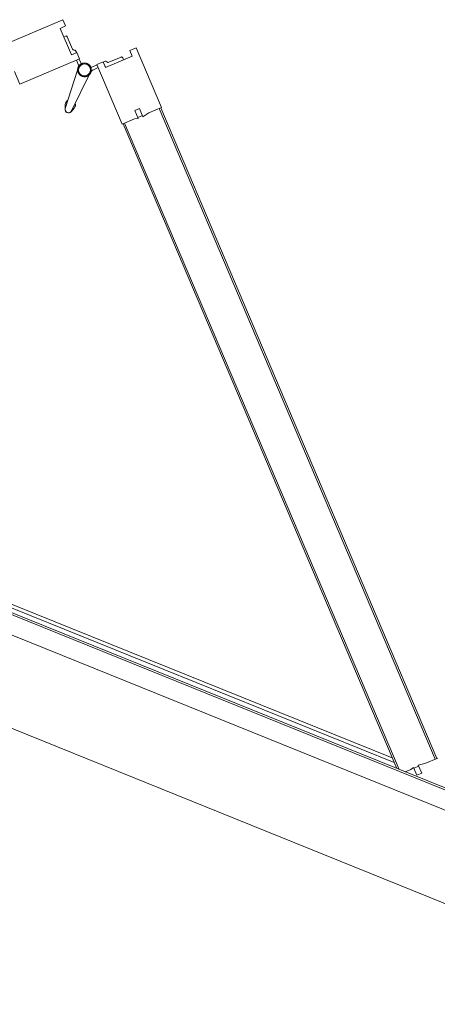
# Model space of a CAD drawing. Header units: millimetres. Extents: x 1512 to 2105, y 794 to 1149.
# Tile 157 of 256: x 1671.511 to 1672.001, y 1108.95 to 1110.105. Entities that reach past the tile are written whole.
import ezdxf

# ---------------------------------------------------------------- set-up
doc = ezdxf.new("R2010")
doc.units = ezdxf.units.MM
doc.layers.add('A-DOOR', color=31, linetype='Continuous', lineweight=9)

# ---------------------------------------------------------------- blocks, each defined once
blk = doc.blocks.new('5-panel_Bi-fold_external_door_10806 - Type 1-225860-همکف')
at = {"layer": 'A-DOOR'}
for p, q in [((-1.6227, 0.7434), (-1.6764, 0.6897)), ((-1.617, 0.7378), (-1.6227, 0.7434)), ((-1.5305, 0.7449), (-1.5362, 0.7393)), ((-1.4768, 0.6912), (-1.5305, 0.7449)), ((-1.6219, 0.7328), (-1.617, 0.7378)), ((-1.5979, 0.7088), (-1.6219, 0.7328)), ((-1.5312, 0.7343), (-1.5553, 0.7103)), ((-1.5429, 0.7284), (-1.554, 0.7173)), ((-1.539, 0.7266), (-1.5407, 0.7284)), ((-1.539, 0.7266), (-1.5407, 0.7284)), ((-1.539, 0.7266), (-1.5407, 0.7284)), ((-1.5362, 0.7393), (-1.5312, 0.7343)), ((-1.6124, 0.7268), (-1.6142, 0.7251)), ((-1.6124, 0.7268), (-1.6142, 0.7251)), ((-1.6124, 0.7268), (-1.6142, 0.7251)), ((-1.5992, 0.7157), (-1.6103, 0.7268)), ((-1.5586, 0.7165), (-1.56, 0.7151)), ((-1.641, 0.6543), (-1.5873, 0.7081)), ((-1.593, 0.7137), (-1.5979, 0.7088)), ((-1.5931, 0.7136), (-1.5946, 0.715)), ((-1.5873, 0.7081), (-1.593, 0.7137)), ((-1.5901, 0.7052), (-1.5858, 0.701)), ((-1.5821, 0.7025), (-1.5875, 0.7079)), ((-1.5657, 0.7094), (-1.5713, 0.7039)), ((-1.5673, 0.7025), (-1.5631, 0.7068)), ((-1.5602, 0.7153), (-1.5659, 0.7096)), ((-1.5659, 0.7096), (-1.5121, 0.6558)), ((-1.5553, 0.7103), (-1.5602, 0.7153)), ((-1.5844, 0.695), (-1.5811, 0.648)), ((-1.5731, 0.648), (-1.5698, 0.695)), ((-1.5706, 0.7031), (-1.5708, 0.7033)), ((-1.5706, 0.7031), (-1.5708, 0.7033)), ((-1.5706, 0.7031), (-1.5708, 0.7033)), ((-1.5706, 0.7031), (-1.5708, 0.7033)), ((-1.5706, 0.7031), (-1.5708, 0.7033)), ((-1.5706, 0.7031), (-1.5708, 0.7033)), ((-1.5706, 0.7031), (-1.5708, 0.7033)), ((-1.5706, 0.7031), (-1.5708, 0.7033)), ((-1.5706, 0.7031), (-1.5708, 0.7033)), ((-1.4883, 0.6797), (-1.4768, 0.6912)), ((-1.4789, 0.6891), (-1.4775, 0.6905)), ((-1.4789, 0.6891), (-0.8926, 0.1027)), ((-1.4775, 0.6905), (-0.8912, 0.1042)), ((-1.5045, 0.6762), (-1.5003, 0.6804)), ((-1.4974, 0.6691), (-1.5045, 0.6762)), ((-1.5003, 0.6804), (-1.493, 0.6731)), ((-1.4982, 0.6698), (-1.4939, 0.6741)), ((-1.493, 0.6731), (-1.4883, 0.6797)), ((-1.6526, 0.6659), (-1.641, 0.6543)), ((-1.5121, 0.6558), (-1.501, 0.667)), ((-1.501, 0.667), (-1.4974, 0.6691)), ((-1.5827, 0.6523), (-1.5809, 0.647)), ((-1.5827, 0.6523), (-1.5811, 0.648)), ((-1.5809, 0.647), (-1.5827, 0.6523)), ((-1.5809, 0.647), (-1.5811, 0.648)), ((-1.5733, 0.647), (-1.5714, 0.6523)), ((-1.5714, 0.6523), (-1.5733, 0.647)), ((-1.5733, 0.647), (-1.5732, 0.6474)), ((-1.5714, 0.6523), (-1.5731, 0.648)), ((-1.5114, 0.6566), (-1.51, 0.658)), ((-1.5114, 0.6566), (-0.9303, 0.0755)), ((-1.51, 0.658), (-0.9275, 0.0755)), ((-0.8905, 0.1049), (-0.902, 0.0933)), ((-0.8912, 0.1042), (-0.8926, 0.1027)), ((-0.902, 0.0933), (-0.9086, 0.0887)), ((-2.2157, 0.0811), (-0.936, 0.0811)), ((-0.94, 0.0851), (-2.2117, 0.0851)), ((-0.9126, 0.0842), (-0.9147, 0.0807)), ((-0.9055, 0.0771), (-0.9126, 0.0842)), ((-0.9076, 0.0877), (-0.9118, 0.0835)), ((-0.9086, 0.0887), (-0.9012, 0.0814)), ((-0.9012, 0.0814), (-0.9055, 0.0771)), ((2.581, 0.0759), (-2.331, 0.0759)), ((2.581, 0.0737), (-2.331, 0.0737)), ((-0.9147, 0.0807), (-0.9199, 0.0755)), ((-2.331, 0.0516), (2.581, 0.0516)), ((-2.331, -0.05), (2.581, -0.05))]:
    blk.add_line(p, q, dxfattribs=at)
at = {"layer": 'A-DOOR', "flags": 128}
for points in [[(-1.5771, 0.7063), (-1.5774, 0.7063), (-1.5777, 0.7063), (-1.578, 0.7063), (-1.5784, 0.7062), (-1.5787, 0.7062), (-1.579, 0.7061), (-1.5793, 0.706), (-1.5796, 0.7059), (-1.5799, 0.7058), (-1.5802, 0.7057), (-1.5805, 0.7056), (-1.5808, 0.7054), (-1.5811, 0.7053), (-1.5813, 0.7051), (-1.5816, 0.7049), (-1.5819, 0.7048), (-1.5821, 0.7046), (-1.5824, 0.7044), (-1.5826, 0.7041), (-1.5828, 0.7039), (-1.583, 0.7037), (-1.5832, 0.7034), (-1.5834, 0.7032), (-1.5836, 0.7029), (-1.5838, 0.7027), (-1.584, 0.7024), (-1.5841, 0.7021), (-1.5843, 0.7018), (-1.5844, 0.7015), (-1.5845, 0.7012), (-1.5846, 0.7009), (-1.5847, 0.7006), (-1.5848, 0.7003), (-1.5849, 0.7), (-1.585, 0.6997), (-1.585, 0.6994), (-1.585, 0.6991), (-1.5851, 0.6987), (-1.5851, 0.6984), (-1.5851, 0.6981), (-1.5851, 0.6978), (-1.585, 0.6975), (-1.585, 0.6972), (-1.5849, 0.6968), (-1.5849, 0.6965), (-1.5848, 0.6962), (-1.5847, 0.6959), (-1.5846, 0.6956), (-1.5845, 0.6953), (-1.5844, 0.695), (-1.5842, 0.6947), (-1.5841, 0.6944), (-1.5839, 0.6942), (-1.5837, 0.6939), (-1.5836, 0.6936), (-1.5834, 0.6934), (-1.5832, 0.6931), (-1.5829, 0.6929), (-1.5827, 0.6927), (-1.5825, 0.6924), (-1.5822, 0.6922), (-1.582, 0.692), (-1.5817, 0.6918), (-1.5815, 0.6917), (-1.5812, 0.6915), (-1.5809, 0.6913), (-1.5806, 0.6912), (-1.5804, 0.691), (-1.5801, 0.6909), (-1.5798, 0.6908), (-1.5795, 0.6907), (-1.5792, 0.6906), (-1.5788, 0.6905), (-1.5785, 0.6905), (-1.5782, 0.6904), (-1.5779, 0.6904), (-1.5776, 0.6904), (-1.5773, 0.6903), (-1.5771, 0.6903)], [(-1.5774, 0.7063), (-1.5777, 0.7063), (-1.578, 0.7063), (-1.5784, 0.7062), (-1.5787, 0.7062), (-1.579, 0.7061), (-1.5793, 0.706), (-1.5796, 0.7059), (-1.5799, 0.7058), (-1.5802, 0.7057), (-1.5805, 0.7056), (-1.5808, 0.7054), (-1.5811, 0.7053), (-1.5813, 0.7051), (-1.5816, 0.7049), (-1.5819, 0.7048), (-1.5821, 0.7046), (-1.5824, 0.7044), (-1.5826, 0.7041), (-1.5828, 0.7039), (-1.583, 0.7037)], [(-1.5774, 0.7063), (-1.5777, 0.7063), (-1.578, 0.7063), (-1.5784, 0.7062), (-1.5787, 0.7062), (-1.579, 0.7061), (-1.5793, 0.706), (-1.5796, 0.7059), (-1.5799, 0.7058), (-1.5802, 0.7057), (-1.5805, 0.7056), (-1.5808, 0.7054), (-1.5811, 0.7053), (-1.5813, 0.7051), (-1.5816, 0.7049), (-1.5819, 0.7048), (-1.5821, 0.7046), (-1.5824, 0.7044), (-1.5826, 0.7041), (-1.5828, 0.7039), (-1.583, 0.7037)], [(-1.5774, 0.7063), (-1.5777, 0.7063), (-1.578, 0.7063), (-1.5784, 0.7062), (-1.5787, 0.7062), (-1.579, 0.7061), (-1.5793, 0.706), (-1.5796, 0.7059), (-1.5799, 0.7058), (-1.5802, 0.7057), (-1.5805, 0.7056), (-1.5808, 0.7054), (-1.5811, 0.7053), (-1.5813, 0.7051), (-1.5816, 0.7049), (-1.5819, 0.7048), (-1.5821, 0.7046), (-1.5824, 0.7044), (-1.5826, 0.7041), (-1.5828, 0.7039), (-1.583, 0.7037)], [(-1.5774, 0.7063), (-1.5777, 0.7063), (-1.578, 0.7063), (-1.5784, 0.7062), (-1.5787, 0.7062), (-1.579, 0.7061), (-1.5793, 0.706), (-1.5796, 0.7059), (-1.5799, 0.7058), (-1.5802, 0.7057), (-1.5805, 0.7056), (-1.5808, 0.7054), (-1.5811, 0.7053), (-1.5813, 0.7051), (-1.5816, 0.7049), (-1.5819, 0.7048), (-1.5821, 0.7046), (-1.5824, 0.7044), (-1.5826, 0.7041), (-1.5828, 0.7039), (-1.583, 0.7037)], [(-1.5774, 0.7063), (-1.5777, 0.7063), (-1.578, 0.7063), (-1.5784, 0.7062), (-1.5787, 0.7062), (-1.579, 0.7061), (-1.5793, 0.706), (-1.5796, 0.7059), (-1.5799, 0.7058), (-1.5802, 0.7057), (-1.5805, 0.7056), (-1.5808, 0.7054), (-1.5811, 0.7053), (-1.5813, 0.7051), (-1.5816, 0.7049), (-1.5819, 0.7048), (-1.5821, 0.7046), (-1.5824, 0.7044), (-1.5826, 0.7041), (-1.5828, 0.7039), (-1.583, 0.7037)], [(-1.5771, 0.7063), (-1.5774, 0.7063), (-1.5777, 0.7063), (-1.578, 0.7063), (-1.5784, 0.7062), (-1.5787, 0.7062), (-1.579, 0.7061), (-1.5793, 0.706), (-1.5796, 0.7059), (-1.5799, 0.7058), (-1.5802, 0.7057), (-1.5805, 0.7056), (-1.5808, 0.7054), (-1.5811, 0.7053), (-1.5813, 0.7051), (-1.5816, 0.7049), (-1.5819, 0.7048), (-1.5821, 0.7046), (-1.5824, 0.7044), (-1.5826, 0.7041), (-1.5828, 0.7039), (-1.583, 0.7037)], [(-1.5771, 0.7063), (-1.5774, 0.7063), (-1.5777, 0.7063), (-1.578, 0.7063), (-1.5784, 0.7062), (-1.5787, 0.7062), (-1.579, 0.7061), (-1.5793, 0.706), (-1.5796, 0.7059), (-1.5799, 0.7058), (-1.5802, 0.7057), (-1.5805, 0.7056), (-1.5808, 0.7054), (-1.5811, 0.7053), (-1.5813, 0.7051), (-1.5816, 0.7049), (-1.5819, 0.7048), (-1.5821, 0.7046), (-1.5824, 0.7044), (-1.5826, 0.7041), (-1.5828, 0.7039), (-1.583, 0.7037)], [(-1.5771, 0.7063), (-1.5774, 0.7063), (-1.5777, 0.7063), (-1.578, 0.7063), (-1.5784, 0.7062), (-1.5787, 0.7062), (-1.579, 0.7061), (-1.5793, 0.706), (-1.5796, 0.7059), (-1.5799, 0.7058), (-1.5802, 0.7057), (-1.5805, 0.7056), (-1.5808, 0.7054), (-1.5811, 0.7053), (-1.5813, 0.7051), (-1.5816, 0.7049), (-1.5819, 0.7048), (-1.5821, 0.7046), (-1.5824, 0.7044), (-1.5826, 0.7041), (-1.5828, 0.7039), (-1.583, 0.7037)], [(-1.5771, 0.7063), (-1.5774, 0.7063), (-1.5777, 0.7063), (-1.578, 0.7063), (-1.5784, 0.7062), (-1.5787, 0.7062), (-1.579, 0.7061), (-1.5793, 0.706), (-1.5796, 0.7059), (-1.5799, 0.7058), (-1.5802, 0.7057), (-1.5805, 0.7056), (-1.5808, 0.7054), (-1.5811, 0.7053), (-1.5813, 0.7051), (-1.5816, 0.7049), (-1.5819, 0.7048), (-1.5821, 0.7046), (-1.5824, 0.7044), (-1.5826, 0.7041), (-1.5828, 0.7039), (-1.583, 0.7037)], [(-1.5774, 0.7063), (-1.5777, 0.7063), (-1.578, 0.7063), (-1.5784, 0.7062), (-1.5787, 0.7062), (-1.579, 0.7061), (-1.5793, 0.706), (-1.5796, 0.7059), (-1.5799, 0.7058), (-1.5802, 0.7057), (-1.5805, 0.7056), (-1.5808, 0.7054), (-1.5811, 0.7053), (-1.5813, 0.7051), (-1.5816, 0.7049), (-1.5819, 0.7048), (-1.5821, 0.7046), (-1.5824, 0.7044), (-1.5826, 0.7041), (-1.5828, 0.7039), (-1.583, 0.7037)], [(-1.5774, 0.7063), (-1.5777, 0.7063), (-1.578, 0.7063), (-1.5784, 0.7062), (-1.5787, 0.7062), (-1.579, 0.7061), (-1.5793, 0.706), (-1.5796, 0.7059), (-1.5799, 0.7058), (-1.5802, 0.7057), (-1.5805, 0.7056), (-1.5808, 0.7054), (-1.5811, 0.7053), (-1.5813, 0.7051), (-1.5816, 0.7049), (-1.5819, 0.7048), (-1.5821, 0.7046), (-1.5824, 0.7044), (-1.5826, 0.7041), (-1.5828, 0.7039), (-1.583, 0.7037)], [(-1.5774, 0.7063), (-1.5777, 0.7063), (-1.578, 0.7063), (-1.5784, 0.7062), (-1.5787, 0.7062), (-1.579, 0.7061), (-1.5793, 0.706), (-1.5796, 0.7059), (-1.5799, 0.7058), (-1.5802, 0.7057), (-1.5805, 0.7056), (-1.5808, 0.7054), (-1.5811, 0.7053), (-1.5813, 0.7051), (-1.5816, 0.7049), (-1.5819, 0.7048), (-1.5821, 0.7046), (-1.5824, 0.7044), (-1.5826, 0.7041), (-1.5828, 0.7039), (-1.583, 0.7037)], [(-1.5774, 0.7063), (-1.5777, 0.7063), (-1.578, 0.7063), (-1.5784, 0.7062), (-1.5787, 0.7062), (-1.579, 0.7061), (-1.5793, 0.706), (-1.5796, 0.7059), (-1.5799, 0.7058), (-1.5802, 0.7057), (-1.5805, 0.7056), (-1.5808, 0.7054), (-1.5811, 0.7053), (-1.5813, 0.7051), (-1.5816, 0.7049), (-1.5819, 0.7048), (-1.5821, 0.7046), (-1.5824, 0.7044), (-1.5826, 0.7041), (-1.5828, 0.7039), (-1.583, 0.7037)], [(-1.5712, 0.7038), (-1.5714, 0.704), (-1.5717, 0.7042), (-1.5719, 0.7045), (-1.5722, 0.7047), (-1.5724, 0.7048), (-1.5727, 0.705), (-1.573, 0.7052), (-1.5732, 0.7054), (-1.5735, 0.7055), (-1.5738, 0.7056), (-1.5741, 0.7058), (-1.5744, 0.7059), (-1.5747, 0.706), (-1.575, 0.7061), (-1.5753, 0.7061), (-1.5756, 0.7062), (-1.576, 0.7063), (-1.5763, 0.7063), (-1.5766, 0.7063), (-1.5769, 0.7063), (-1.5771, 0.7063)], [(-1.5771, 0.6903), (-1.5768, 0.6903), (-1.5764, 0.6904), (-1.5761, 0.6904), (-1.5758, 0.6904), (-1.5755, 0.6905), (-1.5752, 0.6906), (-1.5749, 0.6907), (-1.5746, 0.6907), (-1.5743, 0.6909), (-1.574, 0.691), (-1.5737, 0.6911), (-1.5734, 0.6912), (-1.5731, 0.6914), (-1.5728, 0.6916), (-1.5726, 0.6917), (-1.5723, 0.6919), (-1.5721, 0.6921), (-1.5718, 0.6923), (-1.5716, 0.6925), (-1.5713, 0.6928), (-1.5711, 0.693), (-1.5709, 0.6932), (-1.5707, 0.6935), (-1.5705, 0.6938), (-1.5704, 0.694), (-1.5702, 0.6943), (-1.57, 0.6946), (-1.5699, 0.6949), (-1.5697, 0.6951), (-1.5696, 0.6954), (-1.5695, 0.6957), (-1.5694, 0.696), (-1.5693, 0.6964), (-1.5693, 0.6967), (-1.5692, 0.697), (-1.5692, 0.6973), (-1.5691, 0.6976), (-1.5691, 0.6979), (-1.5691, 0.6983), (-1.5691, 0.6986), (-1.5691, 0.6989), (-1.5691, 0.6992), (-1.5692, 0.6995), (-1.5692, 0.6998), (-1.5693, 0.7002), (-1.5694, 0.7005), (-1.5695, 0.7008), (-1.5696, 0.7011), (-1.5697, 0.7014), (-1.5698, 0.7017), (-1.5699, 0.702), (-1.5701, 0.7022), (-1.5703, 0.7025), (-1.5704, 0.7028), (-1.5706, 0.7031), (-1.5708, 0.7033), (-1.571, 0.7036), (-1.5712, 0.7038), (-1.5714, 0.704), (-1.5717, 0.7042), (-1.5719, 0.7045), (-1.5722, 0.7047), (-1.5724, 0.7048), (-1.5727, 0.705), (-1.573, 0.7052), (-1.5732, 0.7054), (-1.5735, 0.7055), (-1.5738, 0.7056), (-1.5741, 0.7058), (-1.5744, 0.7059), (-1.5747, 0.706), (-1.575, 0.7061), (-1.5753, 0.7061), (-1.5756, 0.7062), (-1.576, 0.7063), (-1.5763, 0.7063), (-1.5766, 0.7063), (-1.5769, 0.7063), (-1.5771, 0.7063)], [(-1.5712, 0.7038), (-1.5714, 0.704), (-1.5717, 0.7042), (-1.5719, 0.7045), (-1.5722, 0.7047), (-1.5724, 0.7048), (-1.5727, 0.705), (-1.573, 0.7052), (-1.5732, 0.7054), (-1.5735, 0.7055), (-1.5738, 0.7056), (-1.5741, 0.7058), (-1.5744, 0.7059), (-1.5747, 0.706), (-1.575, 0.7061), (-1.5753, 0.7061), (-1.5756, 0.7062), (-1.576, 0.7063), (-1.5763, 0.7063), (-1.5766, 0.7063), (-1.5769, 0.7063), (-1.5771, 0.7063)], [(-1.5712, 0.7038), (-1.5714, 0.704), (-1.5717, 0.7042), (-1.5719, 0.7045), (-1.5722, 0.7047), (-1.5724, 0.7048), (-1.5727, 0.705), (-1.573, 0.7052), (-1.5732, 0.7054), (-1.5735, 0.7055), (-1.5738, 0.7056), (-1.5741, 0.7058), (-1.5744, 0.7059), (-1.5747, 0.706), (-1.575, 0.7061), (-1.5753, 0.7061), (-1.5756, 0.7062), (-1.576, 0.7063), (-1.5763, 0.7063), (-1.5766, 0.7063), (-1.5769, 0.7063), (-1.5771, 0.7063)], [(-1.5712, 0.7038), (-1.5714, 0.704), (-1.5717, 0.7042), (-1.5719, 0.7045), (-1.5722, 0.7047), (-1.5724, 0.7048), (-1.5727, 0.705), (-1.573, 0.7052), (-1.5732, 0.7054), (-1.5735, 0.7055), (-1.5738, 0.7056), (-1.5741, 0.7058), (-1.5744, 0.7059), (-1.5747, 0.706), (-1.575, 0.7061), (-1.5753, 0.7061), (-1.5756, 0.7062), (-1.576, 0.7063), (-1.5763, 0.7063), (-1.5766, 0.7063), (-1.5769, 0.7063), (-1.5771, 0.7063)], [(-1.5741, 0.7058), (-1.5744, 0.7059), (-1.5747, 0.706), (-1.575, 0.7061), (-1.5753, 0.7061), (-1.5756, 0.7062), (-1.576, 0.7063), (-1.5763, 0.7063), (-1.5766, 0.7063)], [(-1.5741, 0.7058), (-1.5744, 0.7059), (-1.5747, 0.706), (-1.575, 0.7061), (-1.5753, 0.7061), (-1.5756, 0.7062), (-1.576, 0.7063), (-1.5763, 0.7063), (-1.5766, 0.7063)], [(-1.5741, 0.7058), (-1.5744, 0.7059), (-1.5747, 0.706), (-1.575, 0.7061), (-1.5753, 0.7061), (-1.5756, 0.7062), (-1.576, 0.7063), (-1.5763, 0.7063), (-1.5766, 0.7063)], [(-1.5741, 0.7058), (-1.5744, 0.7059), (-1.5747, 0.706), (-1.575, 0.7061), (-1.5753, 0.7061), (-1.5756, 0.7062), (-1.576, 0.7063), (-1.5763, 0.7063), (-1.5766, 0.7063)], [(-1.5741, 0.7058), (-1.5744, 0.7059), (-1.5747, 0.706), (-1.575, 0.7061), (-1.5753, 0.7061), (-1.5756, 0.7062), (-1.576, 0.7063), (-1.5763, 0.7063), (-1.5766, 0.7063)], [(-1.5741, 0.7058), (-1.5744, 0.7059), (-1.5747, 0.706), (-1.575, 0.7061), (-1.5753, 0.7061), (-1.5756, 0.7062), (-1.576, 0.7063), (-1.5763, 0.7063), (-1.5766, 0.7063)], [(-1.5741, 0.7058), (-1.5744, 0.7059), (-1.5747, 0.706), (-1.575, 0.7061), (-1.5753, 0.7061), (-1.5756, 0.7062), (-1.576, 0.7063), (-1.5763, 0.7063), (-1.5766, 0.7063)], [(-1.5741, 0.7058), (-1.5744, 0.7059), (-1.5747, 0.706), (-1.575, 0.7061), (-1.5753, 0.7061), (-1.5756, 0.7062), (-1.576, 0.7063), (-1.5763, 0.7063), (-1.5766, 0.7063)], [(-1.5741, 0.7058), (-1.5744, 0.7059), (-1.5747, 0.706), (-1.575, 0.7061), (-1.5753, 0.7061), (-1.5756, 0.7062), (-1.576, 0.7063), (-1.5763, 0.7063), (-1.5766, 0.7063)], [(-1.5712, 0.7038), (-1.5714, 0.704), (-1.5717, 0.7042), (-1.5719, 0.7045), (-1.5722, 0.7047), (-1.5724, 0.7048), (-1.5727, 0.705), (-1.573, 0.7052), (-1.5732, 0.7054), (-1.5735, 0.7055), (-1.5738, 0.7056)], [(-1.5712, 0.7038), (-1.5714, 0.704), (-1.5717, 0.7042), (-1.5719, 0.7045), (-1.5722, 0.7047), (-1.5724, 0.7048), (-1.5727, 0.705), (-1.573, 0.7052), (-1.5732, 0.7054), (-1.5735, 0.7055), (-1.5738, 0.7056)], [(-1.5712, 0.7038), (-1.5714, 0.704), (-1.5717, 0.7042), (-1.5719, 0.7045), (-1.5722, 0.7047), (-1.5724, 0.7048), (-1.5727, 0.705), (-1.573, 0.7052), (-1.5732, 0.7054), (-1.5735, 0.7055), (-1.5738, 0.7056)], [(-1.5712, 0.7038), (-1.5714, 0.704), (-1.5717, 0.7042), (-1.5719, 0.7045), (-1.5722, 0.7047), (-1.5724, 0.7048), (-1.5727, 0.705), (-1.573, 0.7052), (-1.5732, 0.7054), (-1.5735, 0.7055), (-1.5738, 0.7056)], [(-1.5712, 0.7038), (-1.5714, 0.704), (-1.5717, 0.7042), (-1.5719, 0.7045), (-1.5722, 0.7047), (-1.5724, 0.7048), (-1.5727, 0.705), (-1.573, 0.7052), (-1.5732, 0.7054), (-1.5735, 0.7055), (-1.5738, 0.7056)], [(-1.5712, 0.7038), (-1.5714, 0.704), (-1.5717, 0.7042), (-1.5719, 0.7045), (-1.5722, 0.7047), (-1.5724, 0.7048), (-1.5727, 0.705), (-1.573, 0.7052), (-1.5732, 0.7054), (-1.5735, 0.7055), (-1.5738, 0.7056)], [(-1.5712, 0.7038), (-1.5714, 0.704), (-1.5717, 0.7042), (-1.5719, 0.7045), (-1.5722, 0.7047), (-1.5724, 0.7048), (-1.5727, 0.705), (-1.573, 0.7052), (-1.5732, 0.7054), (-1.5735, 0.7055), (-1.5738, 0.7056)], [(-1.5712, 0.7038), (-1.5714, 0.704), (-1.5717, 0.7042), (-1.5719, 0.7045), (-1.5722, 0.7047), (-1.5724, 0.7048), (-1.5727, 0.705), (-1.573, 0.7052), (-1.5732, 0.7054), (-1.5735, 0.7055), (-1.5738, 0.7056)], [(-1.5712, 0.7038), (-1.5714, 0.704), (-1.5717, 0.7042), (-1.5719, 0.7045), (-1.5722, 0.7047), (-1.5724, 0.7048), (-1.5727, 0.705), (-1.573, 0.7052), (-1.5732, 0.7054), (-1.5735, 0.7055), (-1.5738, 0.7056)], [(-1.5845, 0.7012), (-1.5846, 0.7009), (-1.5847, 0.7006), (-1.5848, 0.7003), (-1.5849, 0.7), (-1.585, 0.6997), (-1.585, 0.6994), (-1.585, 0.6991), (-1.5851, 0.6987), (-1.5851, 0.6984), (-1.5851, 0.6981), (-1.5851, 0.6978), (-1.585, 0.6975), (-1.585, 0.6972), (-1.5849, 0.6968), (-1.5849, 0.6965), (-1.5848, 0.6962), (-1.5847, 0.6959), (-1.5846, 0.6956), (-1.5845, 0.6953)], [(-1.5845, 0.7012), (-1.5846, 0.7009), (-1.5847, 0.7006), (-1.5848, 0.7003), (-1.5849, 0.7), (-1.585, 0.6997), (-1.585, 0.6994), (-1.585, 0.6991), (-1.5851, 0.6987), (-1.5851, 0.6984), (-1.5851, 0.6981), (-1.5851, 0.6978), (-1.585, 0.6975), (-1.585, 0.6972), (-1.5849, 0.6968), (-1.5849, 0.6965), (-1.5848, 0.6962), (-1.5847, 0.6959), (-1.5846, 0.6956), (-1.5845, 0.6953)], [(-1.5845, 0.7012), (-1.5846, 0.7009), (-1.5847, 0.7006), (-1.5848, 0.7003), (-1.5849, 0.7), (-1.585, 0.6997), (-1.585, 0.6994), (-1.585, 0.6991), (-1.5851, 0.6987), (-1.5851, 0.6984), (-1.5851, 0.6981), (-1.5851, 0.6978), (-1.585, 0.6975), (-1.585, 0.6972), (-1.5849, 0.6968), (-1.5849, 0.6965), (-1.5848, 0.6962), (-1.5847, 0.6959), (-1.5846, 0.6956), (-1.5845, 0.6953)], [(-1.5845, 0.7012), (-1.5846, 0.7009), (-1.5847, 0.7006), (-1.5848, 0.7003), (-1.5849, 0.7), (-1.585, 0.6997), (-1.585, 0.6994), (-1.585, 0.6991), (-1.5851, 0.6987), (-1.5851, 0.6984), (-1.5851, 0.6981), (-1.5851, 0.6978), (-1.585, 0.6975), (-1.585, 0.6972), (-1.5849, 0.6968), (-1.5849, 0.6965), (-1.5848, 0.6962), (-1.5847, 0.6959), (-1.5846, 0.6956), (-1.5845, 0.6953)], [(-1.5845, 0.7012), (-1.5846, 0.7009), (-1.5847, 0.7006), (-1.5848, 0.7003), (-1.5849, 0.7), (-1.585, 0.6997), (-1.585, 0.6994), (-1.585, 0.6991), (-1.5851, 0.6987), (-1.5851, 0.6984), (-1.5851, 0.6981), (-1.5851, 0.6978), (-1.585, 0.6975), (-1.585, 0.6972), (-1.5849, 0.6968), (-1.5849, 0.6965), (-1.5848, 0.6962), (-1.5847, 0.6959), (-1.5846, 0.6956), (-1.5845, 0.6953)], [(-1.5845, 0.7012), (-1.5846, 0.7009), (-1.5847, 0.7006), (-1.5848, 0.7003), (-1.5849, 0.7), (-1.585, 0.6997), (-1.585, 0.6994), (-1.585, 0.6991), (-1.5851, 0.6987), (-1.5851, 0.6984), (-1.5851, 0.6981), (-1.5851, 0.6978), (-1.585, 0.6975), (-1.585, 0.6972), (-1.5849, 0.6968), (-1.5849, 0.6965), (-1.5848, 0.6962), (-1.5847, 0.6959), (-1.5846, 0.6956), (-1.5845, 0.6953), (-1.5844, 0.695), (-1.5842, 0.6947), (-1.5841, 0.6944), (-1.5839, 0.6942), (-1.5837, 0.6939), (-1.5836, 0.6936), (-1.5834, 0.6934), (-1.5832, 0.6931), (-1.5829, 0.6929), (-1.5827, 0.6927), (-1.5825, 0.6924), (-1.5822, 0.6922), (-1.582, 0.692), (-1.5817, 0.6918), (-1.5815, 0.6917), (-1.5812, 0.6915), (-1.5809, 0.6913), (-1.5806, 0.6912), (-1.5804, 0.691)], [(-1.5845, 0.7012), (-1.5846, 0.7009), (-1.5847, 0.7006), (-1.5848, 0.7003), (-1.5849, 0.7), (-1.585, 0.6997), (-1.585, 0.6994), (-1.585, 0.6991), (-1.5851, 0.6987), (-1.5851, 0.6984), (-1.5851, 0.6981), (-1.5851, 0.6978), (-1.585, 0.6975), (-1.585, 0.6972), (-1.5849, 0.6968), (-1.5849, 0.6965), (-1.5848, 0.6962), (-1.5847, 0.6959), (-1.5846, 0.6956), (-1.5845, 0.6953), (-1.5844, 0.695), (-1.5842, 0.6947), (-1.5841, 0.6944), (-1.5839, 0.6942), (-1.5837, 0.6939), (-1.5836, 0.6936), (-1.5834, 0.6934), (-1.5832, 0.6931), (-1.5829, 0.6929), (-1.5827, 0.6927), (-1.5825, 0.6924), (-1.5822, 0.6922), (-1.582, 0.692), (-1.5817, 0.6918), (-1.5815, 0.6917), (-1.5812, 0.6915), (-1.5809, 0.6913), (-1.5806, 0.6912), (-1.5804, 0.691)], [(-1.5845, 0.7012), (-1.5846, 0.7009), (-1.5847, 0.7006), (-1.5848, 0.7003), (-1.5849, 0.7), (-1.585, 0.6997), (-1.585, 0.6994), (-1.585, 0.6991), (-1.5851, 0.6987), (-1.5851, 0.6984), (-1.5851, 0.6981), (-1.5851, 0.6978), (-1.585, 0.6975), (-1.585, 0.6972), (-1.5849, 0.6968), (-1.5849, 0.6965), (-1.5848, 0.6962), (-1.5847, 0.6959), (-1.5846, 0.6956), (-1.5845, 0.6953), (-1.5844, 0.695), (-1.5842, 0.6947), (-1.5841, 0.6944), (-1.5839, 0.6942), (-1.5837, 0.6939), (-1.5836, 0.6936), (-1.5834, 0.6934), (-1.5832, 0.6931), (-1.5829, 0.6929), (-1.5827, 0.6927), (-1.5825, 0.6924), (-1.5822, 0.6922), (-1.582, 0.692), (-1.5817, 0.6918), (-1.5815, 0.6917), (-1.5812, 0.6915), (-1.5809, 0.6913), (-1.5806, 0.6912), (-1.5804, 0.691)], [(-1.5845, 0.7012), (-1.5846, 0.7009), (-1.5847, 0.7006), (-1.5848, 0.7003), (-1.5849, 0.7), (-1.585, 0.6997), (-1.585, 0.6994), (-1.585, 0.6991), (-1.5851, 0.6987), (-1.5851, 0.6984), (-1.5851, 0.6981), (-1.5851, 0.6978), (-1.585, 0.6975), (-1.585, 0.6972), (-1.5849, 0.6968), (-1.5849, 0.6965), (-1.5848, 0.6962), (-1.5847, 0.6959), (-1.5846, 0.6956), (-1.5845, 0.6953), (-1.5844, 0.695), (-1.5842, 0.6947), (-1.5841, 0.6944), (-1.5839, 0.6942), (-1.5837, 0.6939), (-1.5836, 0.6936), (-1.5834, 0.6934), (-1.5832, 0.6931), (-1.5829, 0.6929), (-1.5827, 0.6927), (-1.5825, 0.6924), (-1.5822, 0.6922), (-1.582, 0.692), (-1.5817, 0.6918), (-1.5815, 0.6917), (-1.5812, 0.6915), (-1.5809, 0.6913), (-1.5806, 0.6912), (-1.5804, 0.691)], [(-1.5845, 0.7012), (-1.5846, 0.7009), (-1.5847, 0.7006), (-1.5848, 0.7003), (-1.5849, 0.7), (-1.585, 0.6997), (-1.585, 0.6994), (-1.585, 0.6991), (-1.5851, 0.6987), (-1.5851, 0.6984), (-1.5851, 0.6981), (-1.5851, 0.6978), (-1.585, 0.6975), (-1.585, 0.6972), (-1.5849, 0.6968), (-1.5849, 0.6965), (-1.5848, 0.6962), (-1.5847, 0.6959), (-1.5846, 0.6956), (-1.5845, 0.6953)], [(-1.5845, 0.7012), (-1.5846, 0.7009), (-1.5847, 0.7006), (-1.5848, 0.7003), (-1.5849, 0.7), (-1.585, 0.6997), (-1.585, 0.6994), (-1.585, 0.6991), (-1.5851, 0.6987), (-1.5851, 0.6984), (-1.5851, 0.6981), (-1.5851, 0.6978), (-1.585, 0.6975), (-1.585, 0.6972), (-1.5849, 0.6968), (-1.5849, 0.6965), (-1.5848, 0.6962), (-1.5847, 0.6959), (-1.5846, 0.6956), (-1.5845, 0.6953)], [(-1.5845, 0.7012), (-1.5846, 0.7009), (-1.5847, 0.7006), (-1.5848, 0.7003), (-1.5849, 0.7), (-1.585, 0.6997), (-1.585, 0.6994), (-1.585, 0.6991), (-1.5851, 0.6987), (-1.5851, 0.6984), (-1.5851, 0.6981), (-1.5851, 0.6978), (-1.585, 0.6975), (-1.585, 0.6972), (-1.5849, 0.6968), (-1.5849, 0.6965), (-1.5848, 0.6962), (-1.5847, 0.6959), (-1.5846, 0.6956), (-1.5845, 0.6953)], [(-1.5845, 0.7012), (-1.5846, 0.7009), (-1.5847, 0.7006), (-1.5848, 0.7003), (-1.5849, 0.7), (-1.585, 0.6997), (-1.585, 0.6994), (-1.585, 0.6991), (-1.5851, 0.6987), (-1.5851, 0.6984), (-1.5851, 0.6981), (-1.5851, 0.6978), (-1.585, 0.6975), (-1.585, 0.6972), (-1.5849, 0.6968), (-1.5849, 0.6965), (-1.5848, 0.6962), (-1.5847, 0.6959), (-1.5846, 0.6956), (-1.5845, 0.6953)], [(-1.5771, 0.6903), (-1.5768, 0.6903), (-1.5764, 0.6904), (-1.5761, 0.6904), (-1.5758, 0.6904), (-1.5755, 0.6905), (-1.5752, 0.6906), (-1.5749, 0.6907), (-1.5746, 0.6907), (-1.5743, 0.6909), (-1.574, 0.691), (-1.5737, 0.6911), (-1.5734, 0.6912), (-1.5731, 0.6914), (-1.5728, 0.6916), (-1.5726, 0.6917), (-1.5723, 0.6919), (-1.5721, 0.6921), (-1.5718, 0.6923), (-1.5716, 0.6925), (-1.5713, 0.6928), (-1.5711, 0.693), (-1.5709, 0.6932), (-1.5707, 0.6935), (-1.5705, 0.6938), (-1.5704, 0.694), (-1.5702, 0.6943), (-1.57, 0.6946), (-1.5699, 0.6949), (-1.5697, 0.6951), (-1.5696, 0.6954), (-1.5695, 0.6957), (-1.5694, 0.696), (-1.5693, 0.6964), (-1.5693, 0.6967), (-1.5692, 0.697), (-1.5692, 0.6973), (-1.5691, 0.6976), (-1.5691, 0.6979), (-1.5691, 0.6983), (-1.5691, 0.6986), (-1.5691, 0.6989), (-1.5691, 0.6992), (-1.5692, 0.6995), (-1.5692, 0.6998), (-1.5693, 0.7002), (-1.5694, 0.7005), (-1.5695, 0.7008), (-1.5696, 0.7011), (-1.5697, 0.7014), (-1.5698, 0.7017), (-1.5699, 0.702), (-1.5701, 0.7022), (-1.5703, 0.7025), (-1.5704, 0.7028), (-1.5706, 0.7031), (-1.5708, 0.7033)], [(-1.5771, 0.6903), (-1.5768, 0.6903), (-1.5764, 0.6904), (-1.5761, 0.6904), (-1.5758, 0.6904), (-1.5755, 0.6905), (-1.5752, 0.6906), (-1.5749, 0.6907), (-1.5746, 0.6907), (-1.5743, 0.6909), (-1.574, 0.691), (-1.5737, 0.6911), (-1.5734, 0.6912), (-1.5731, 0.6914), (-1.5728, 0.6916), (-1.5726, 0.6917), (-1.5723, 0.6919), (-1.5721, 0.6921), (-1.5718, 0.6923), (-1.5716, 0.6925), (-1.5713, 0.6928), (-1.5711, 0.693), (-1.5709, 0.6932), (-1.5707, 0.6935), (-1.5705, 0.6938), (-1.5704, 0.694), (-1.5702, 0.6943), (-1.57, 0.6946), (-1.5699, 0.6949), (-1.5697, 0.6951), (-1.5696, 0.6954), (-1.5695, 0.6957), (-1.5694, 0.696), (-1.5693, 0.6964), (-1.5693, 0.6967), (-1.5692, 0.697), (-1.5692, 0.6973), (-1.5691, 0.6976), (-1.5691, 0.6979), (-1.5691, 0.6983), (-1.5691, 0.6986), (-1.5691, 0.6989), (-1.5691, 0.6992), (-1.5692, 0.6995), (-1.5692, 0.6998), (-1.5693, 0.7002), (-1.5694, 0.7005), (-1.5695, 0.7008), (-1.5696, 0.7011), (-1.5697, 0.7014), (-1.5698, 0.7017), (-1.5699, 0.702), (-1.5701, 0.7022), (-1.5703, 0.7025), (-1.5704, 0.7028), (-1.5706, 0.7031), (-1.5708, 0.7033)], [(-1.5771, 0.6903), (-1.5768, 0.6903), (-1.5764, 0.6904), (-1.5761, 0.6904), (-1.5758, 0.6904), (-1.5755, 0.6905), (-1.5752, 0.6906), (-1.5749, 0.6907), (-1.5746, 0.6907), (-1.5743, 0.6909), (-1.574, 0.691), (-1.5737, 0.6911), (-1.5734, 0.6912), (-1.5731, 0.6914), (-1.5728, 0.6916), (-1.5726, 0.6917), (-1.5723, 0.6919), (-1.5721, 0.6921), (-1.5718, 0.6923), (-1.5716, 0.6925), (-1.5713, 0.6928), (-1.5711, 0.693), (-1.5709, 0.6932), (-1.5707, 0.6935), (-1.5705, 0.6938), (-1.5704, 0.694), (-1.5702, 0.6943), (-1.57, 0.6946), (-1.5699, 0.6949), (-1.5697, 0.6951), (-1.5696, 0.6954), (-1.5695, 0.6957), (-1.5694, 0.696), (-1.5693, 0.6964), (-1.5693, 0.6967), (-1.5692, 0.697), (-1.5692, 0.6973), (-1.5691, 0.6976), (-1.5691, 0.6979), (-1.5691, 0.6983), (-1.5691, 0.6986), (-1.5691, 0.6989), (-1.5691, 0.6992), (-1.5692, 0.6995), (-1.5692, 0.6998), (-1.5693, 0.7002), (-1.5694, 0.7005), (-1.5695, 0.7008), (-1.5696, 0.7011), (-1.5697, 0.7014), (-1.5698, 0.7017), (-1.5699, 0.702), (-1.5701, 0.7022), (-1.5703, 0.7025), (-1.5704, 0.7028), (-1.5706, 0.7031), (-1.5708, 0.7033)], [(-1.5771, 0.6903), (-1.5768, 0.6903), (-1.5764, 0.6904), (-1.5761, 0.6904), (-1.5758, 0.6904), (-1.5755, 0.6905), (-1.5752, 0.6906), (-1.5749, 0.6907), (-1.5746, 0.6907), (-1.5743, 0.6909), (-1.574, 0.691), (-1.5737, 0.6911), (-1.5734, 0.6912), (-1.5731, 0.6914), (-1.5728, 0.6916), (-1.5726, 0.6917), (-1.5723, 0.6919), (-1.5721, 0.6921), (-1.5718, 0.6923), (-1.5716, 0.6925), (-1.5713, 0.6928), (-1.5711, 0.693), (-1.5709, 0.6932), (-1.5707, 0.6935), (-1.5705, 0.6938), (-1.5704, 0.694), (-1.5702, 0.6943), (-1.57, 0.6946), (-1.5699, 0.6949), (-1.5697, 0.6951), (-1.5696, 0.6954), (-1.5695, 0.6957), (-1.5694, 0.696), (-1.5693, 0.6964), (-1.5693, 0.6967), (-1.5692, 0.697), (-1.5692, 0.6973), (-1.5691, 0.6976), (-1.5691, 0.6979), (-1.5691, 0.6983), (-1.5691, 0.6986), (-1.5691, 0.6989), (-1.5691, 0.6992), (-1.5692, 0.6995), (-1.5692, 0.6998), (-1.5693, 0.7002), (-1.5694, 0.7005), (-1.5695, 0.7008), (-1.5696, 0.7011), (-1.5697, 0.7014), (-1.5698, 0.7017), (-1.5699, 0.702), (-1.5701, 0.7022), (-1.5703, 0.7025), (-1.5704, 0.7028), (-1.5706, 0.7031), (-1.5708, 0.7033)], [(-1.5696, 0.6954), (-1.5695, 0.6957), (-1.5694, 0.696), (-1.5693, 0.6964), (-1.5693, 0.6967), (-1.5692, 0.697), (-1.5692, 0.6973), (-1.5691, 0.6976), (-1.5691, 0.6979), (-1.5691, 0.6983), (-1.5691, 0.6986), (-1.5691, 0.6989), (-1.5691, 0.6992), (-1.5692, 0.6995), (-1.5692, 0.6998), (-1.5693, 0.7002), (-1.5694, 0.7005), (-1.5695, 0.7008), (-1.5696, 0.7011), (-1.5697, 0.7014), (-1.5698, 0.7017), (-1.5699, 0.702), (-1.5701, 0.7022)], [(-1.5696, 0.6954), (-1.5695, 0.6957), (-1.5694, 0.696), (-1.5693, 0.6964), (-1.5693, 0.6967), (-1.5692, 0.697), (-1.5692, 0.6973), (-1.5691, 0.6976), (-1.5691, 0.6979), (-1.5691, 0.6983), (-1.5691, 0.6986), (-1.5691, 0.6989), (-1.5691, 0.6992), (-1.5692, 0.6995), (-1.5692, 0.6998), (-1.5693, 0.7002), (-1.5694, 0.7005), (-1.5695, 0.7008), (-1.5696, 0.7011), (-1.5697, 0.7014), (-1.5698, 0.7017), (-1.5699, 0.702)], [(-1.5696, 0.6954), (-1.5695, 0.6957), (-1.5694, 0.696), (-1.5693, 0.6964), (-1.5693, 0.6967), (-1.5692, 0.697), (-1.5692, 0.6973), (-1.5691, 0.6976), (-1.5691, 0.6979), (-1.5691, 0.6983), (-1.5691, 0.6986), (-1.5691, 0.6989), (-1.5691, 0.6992), (-1.5692, 0.6995), (-1.5692, 0.6998), (-1.5693, 0.7002), (-1.5694, 0.7005), (-1.5695, 0.7008), (-1.5696, 0.7011), (-1.5697, 0.7014), (-1.5698, 0.7017), (-1.5699, 0.702)], [(-1.5696, 0.6954), (-1.5695, 0.6957), (-1.5694, 0.696), (-1.5693, 0.6964), (-1.5693, 0.6967), (-1.5692, 0.697), (-1.5692, 0.6973), (-1.5691, 0.6976), (-1.5691, 0.6979), (-1.5691, 0.6983), (-1.5691, 0.6986), (-1.5691, 0.6989), (-1.5691, 0.6992), (-1.5692, 0.6995), (-1.5692, 0.6998), (-1.5693, 0.7002), (-1.5694, 0.7005), (-1.5695, 0.7008), (-1.5696, 0.7011), (-1.5697, 0.7014), (-1.5698, 0.7017), (-1.5699, 0.702)], [(-1.5696, 0.6954), (-1.5695, 0.6957), (-1.5694, 0.696), (-1.5693, 0.6964), (-1.5693, 0.6967), (-1.5692, 0.697), (-1.5692, 0.6973), (-1.5691, 0.6976), (-1.5691, 0.6979), (-1.5691, 0.6983), (-1.5691, 0.6986), (-1.5691, 0.6989), (-1.5691, 0.6992), (-1.5692, 0.6995), (-1.5692, 0.6998), (-1.5693, 0.7002), (-1.5694, 0.7005), (-1.5695, 0.7008), (-1.5696, 0.7011), (-1.5697, 0.7014), (-1.5698, 0.7017), (-1.5699, 0.702)], [(-1.5696, 0.6954), (-1.5695, 0.6957), (-1.5694, 0.696), (-1.5693, 0.6964), (-1.5693, 0.6967), (-1.5692, 0.697), (-1.5692, 0.6973), (-1.5691, 0.6976), (-1.5691, 0.6979), (-1.5691, 0.6983), (-1.5691, 0.6986), (-1.5691, 0.6989), (-1.5691, 0.6992), (-1.5692, 0.6995), (-1.5692, 0.6998), (-1.5693, 0.7002), (-1.5694, 0.7005), (-1.5695, 0.7008), (-1.5696, 0.7011), (-1.5697, 0.7014), (-1.5698, 0.7017), (-1.5699, 0.702)], [(-1.5696, 0.6954), (-1.5695, 0.6957), (-1.5694, 0.696), (-1.5693, 0.6964), (-1.5693, 0.6967), (-1.5692, 0.697), (-1.5692, 0.6973), (-1.5691, 0.6976), (-1.5691, 0.6979), (-1.5691, 0.6983), (-1.5691, 0.6986), (-1.5691, 0.6989), (-1.5691, 0.6992), (-1.5692, 0.6995), (-1.5692, 0.6998), (-1.5693, 0.7002), (-1.5694, 0.7005), (-1.5695, 0.7008), (-1.5696, 0.7011), (-1.5697, 0.7014), (-1.5698, 0.7017), (-1.5699, 0.702)], [(-1.5696, 0.6954), (-1.5695, 0.6957), (-1.5694, 0.696), (-1.5693, 0.6964), (-1.5693, 0.6967), (-1.5692, 0.697), (-1.5692, 0.6973), (-1.5691, 0.6976), (-1.5691, 0.6979), (-1.5691, 0.6983), (-1.5691, 0.6986), (-1.5691, 0.6989), (-1.5691, 0.6992), (-1.5692, 0.6995), (-1.5692, 0.6998), (-1.5693, 0.7002), (-1.5694, 0.7005), (-1.5695, 0.7008), (-1.5696, 0.7011), (-1.5697, 0.7014), (-1.5698, 0.7017), (-1.5699, 0.702)], [(-1.5696, 0.6954), (-1.5695, 0.6957), (-1.5694, 0.696), (-1.5693, 0.6964), (-1.5693, 0.6967), (-1.5692, 0.697), (-1.5692, 0.6973), (-1.5691, 0.6976), (-1.5691, 0.6979), (-1.5691, 0.6983), (-1.5691, 0.6986), (-1.5691, 0.6989), (-1.5691, 0.6992), (-1.5692, 0.6995), (-1.5692, 0.6998), (-1.5693, 0.7002), (-1.5694, 0.7005), (-1.5695, 0.7008), (-1.5696, 0.7011), (-1.5697, 0.7014), (-1.5698, 0.7017), (-1.5699, 0.702)], [(-1.5801, 0.6909), (-1.5798, 0.6908), (-1.5795, 0.6907), (-1.5792, 0.6906), (-1.5788, 0.6905), (-1.5785, 0.6905), (-1.5782, 0.6904), (-1.5779, 0.6904), (-1.5776, 0.6904), (-1.5773, 0.6903), (-1.5771, 0.6903)], [(-1.5801, 0.6909), (-1.5798, 0.6908), (-1.5795, 0.6907), (-1.5792, 0.6906), (-1.5788, 0.6905), (-1.5785, 0.6905), (-1.5782, 0.6904), (-1.5779, 0.6904), (-1.5776, 0.6904), (-1.5773, 0.6903), (-1.5771, 0.6903)], [(-1.5801, 0.6909), (-1.5798, 0.6908), (-1.5795, 0.6907), (-1.5792, 0.6906), (-1.5788, 0.6905), (-1.5785, 0.6905), (-1.5782, 0.6904), (-1.5779, 0.6904), (-1.5776, 0.6904), (-1.5773, 0.6903), (-1.5771, 0.6903)], [(-1.5801, 0.6909), (-1.5798, 0.6908), (-1.5795, 0.6907), (-1.5792, 0.6906), (-1.5788, 0.6905), (-1.5785, 0.6905), (-1.5782, 0.6904), (-1.5779, 0.6904), (-1.5776, 0.6904), (-1.5773, 0.6903), (-1.5771, 0.6903)]]:
    blk.add_lwpolyline(points, dxfattribs=at)
at = {"layer": 'A-DOOR'}
for centre, radius, start, end in [((-1.5418, 0.7273), 0.0015, 45, 135), ((-1.5418, 0.7273), 0.0015, 45, 135), ((-1.5418, 0.7273), 0.0015, 45, 135), ((-1.6114, 0.7258), 0.0015, 45, 135), ((-1.6114, 0.7258), 0.0015, 45, 135), ((-1.6114, 0.7258), 0.0015, 45, 135), ((-1.5572, 0.7151), 0.002, 63.21, 135), ((-1.5572, 0.7151), 0.002, 91.926, 135), ((-1.5572, 0.7151), 0.002, 91.926, 135), ((-1.5554, 0.7187), 0.002, 243.21, 315), ((-1.5554, 0.7187), 0.002, 243.21, 300.642), ((-1.5554, 0.7187), 0.002, 243.21, 300.642), ((-1.5978, 0.7171), 0.002, 225, 296.79), ((-1.5978, 0.7171), 0.002, 225, 268.074), ((-1.5978, 0.7171), 0.002, 225, 268.074), ((-1.5979, 0.7102), 0.001, 240, 285), ((-1.5979, 0.7102), 0.001, 240, 285), ((-1.5979, 0.7102), 0.001, 240, 285), ((-1.596, 0.7136), 0.002, 45, 116.79), ((-1.5771, 0.6983), 0.007, 90, 270), ((-1.5771, 0.6983), 0.00801, 117.8469, 138.6428), ((-1.5771, 0.6983), 0.008, 118.4089, 138.5191), ((-1.5771, 0.6983), 0.00801, 73.9595, 106.0405), ((-1.5771, 0.6983), 0.008, 90, 105.2946), ((-1.5771, 0.6983), 0.008, 74.7054, 90), ((-1.5771, 0.6983), 0.007, 270, 90), ((-1.5771, 0.6983), 0.00801, 335.6219, 62.1531), ((-1.5771, 0.6983), 0.008, 298.4089, 61.5911), ((-1.5553, 0.7117), 0.001, 255, 300), ((-1.5553, 0.7117), 0.001, 255, 300), ((-1.5553, 0.7117), 0.001, 255, 300), ((-1.5901, 0.6967), 0.00601, 0.5847, 45), ((-1.5901, 0.6967), 0.00601, 15.3898, 45), ((-1.5901, 0.6967), 0.00601, 15.3898, 45), ((-1.5771, 0.6983), 0.00801, 154.9112, 204.3781), ((-1.5771, 0.6983), 0.008, 155.5174, 241.5911), ((-1.5771, 0.6983), 0.008, 155.5174, 167.5738), ((-1.5771, 0.6983), 0.007, 150, 210), ((-1.5771, 0.6983), 0.007, 150, 210), ((-1.5771, 0.6983), 0.007, 150, 210), ((-1.5771, 0.6983), 0.007, 150, 210), ((-1.5761, 0.6969), 0.00801, 151.3888, 180.5847), ((-1.5771, 0.6984), 0.00801, 359.4153, 43.2092), ((-1.5771, 0.6984), 0.00801, 359.4153, 43.2092), ((-1.5771, 0.6984), 0.00801, 359.4153, 43.2092), ((-1.5771, 0.6983), 0.007, 330, 30), ((-1.5771, 0.6983), 0.007, 330, 30), ((-1.5771, 0.6983), 0.007, 330, 30), ((-1.5771, 0.6983), 0.007, 330, 30), ((-1.5771, 0.6983), 0.008, 12.4262, 30), ((-1.5631, 0.6982), 0.00601, 135, 179.4153), ((-1.5631, 0.6982), 0.00601, 135, 179.4153), ((-1.5631, 0.6982), 0.00601, 135, 179.4153), ((-1.5771, 0.6983), 0.008, 254.7054, 270), ((-1.5771, 0.6983), 0.008, 270, 285.2946), ((-1.5771, 0.6543), 0.00601, 141.4622, 199.4712), ((-1.5771, 0.6543), 0.00601, 141.4622, 199.4712), ((-1.5771, 0.6483), 0.004, 184.014, 355.986), ((-1.5771, 0.6483), 0.004, 199.4712, 340.5288), ((-1.5771, 0.6483), 0.004, 199.4712, 340.5288), ((-1.5771, 0.6543), 0.00601, 340.5288, 38.5378), ((-1.5771, 0.6543), 0.00601, 340.5288, 38.5378)]:
    blk.add_arc(centre, radius, start, end, dxfattribs=at)

msp = doc.modelspace()

# ---------------------------------------------------------------- block references
at = {"layer": 'A-DOOR', "rotation": 337.9999999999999}
msp.add_blockref('5-panel_Bi-fold_external_door_10806 - Type 1-225860-همکف', (1672.7875, 1108.8078), dxfattribs=at)

doc.saveas('drawing.dxf')
